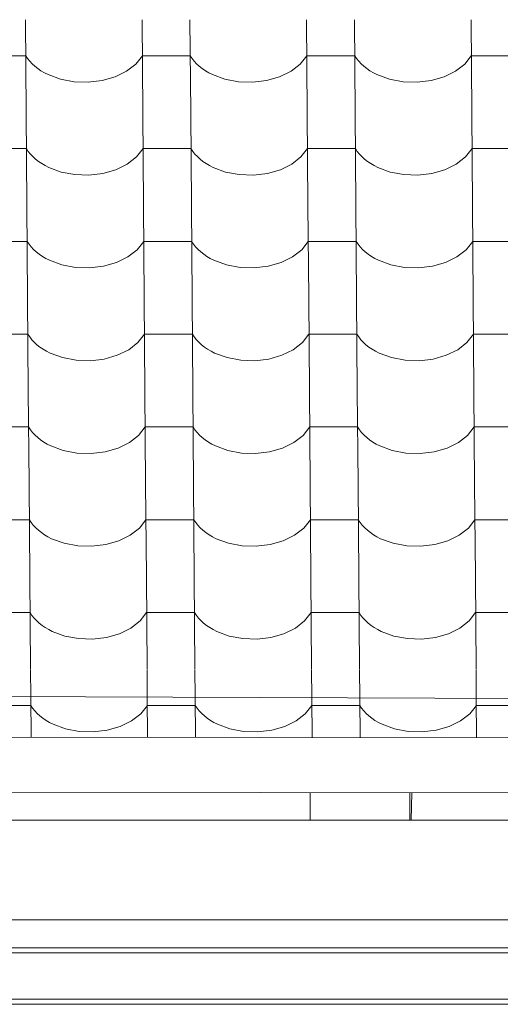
# Model space of a CAD drawing. Header units: millimetres. Extents: x -27785 to 104762, y -947 to 11132.
# Tile 7 of 146: x -19367 to -18885, y 6795 to 7782. Entities that reach past the tile are written whole.
import ezdxf

# ---------------------------------------------------------------- set-up
doc = ezdxf.new("R2010")
doc.units = ezdxf.units.MM
doc.header["$MEASUREMENT"] = 0
for name, color, linetype in [('POHLED JIŽNÍ_1_Bourané_Konstrukce - krov', 7, 'Continuous'), ('POHLED JIŽNÍ_1_Bourané_Konstrukce - nosné', 7, 'Continuous'), ('POHLED JIŽNÍ_1_Bourané_Konstrukce - střechy a skořepiny', 7, 'Continuous'), ('POHLED JIŽNÍ_1_Bourané_Konstrukce - římsy', 7, 'Continuous'), ('POHLED JIŽNÍ_1_Bourané_Výplně - Povrchové', 7, 'Continuous'), ('POHLED JIŽNÍ_1_Konstrukce - krov', 7, 'Continuous'), ('POHLED JIŽNÍ_1_Konstrukce - nosné', 7, 'Continuous')]:
    doc.layers.add(name, color=color, linetype=linetype)

# ---------------------------------------------------------------- blocks, each defined once
blk = doc.blocks.new('*X2', base_point=(-29303.7, -27473.93))
at = {"layer": 'POHLED JIŽNÍ_1_Bourané_Výplně - Povrchové', "color": 7, "linetype": 'Continuous', "lineweight": 13}
for p, q in [((-19361.5, 7782.18), (-19360.78, 7689.5)), ((-19244.54, 7782.18), (-19243.82, 7689.5)), ((-19196.51, 7782.18), (-19195.78, 7689.5)), ((-19079.54, 7782.18), (-19078.82, 7689.5)), ((-19031.51, 7782.18), (-19030.79, 7689.5)), ((-18914.55, 7782.18), (-18913.83, 7689.5)), ((-19361.22, 7746.02), (-19385.24, 7746.02)), ((-19361.22, 7746.02), (-19359.37, 7743.23)), ((-19359.37, 7743.23), (-19357.23, 7740.53)), ((-19357.23, 7740.53), (-19354.8, 7737.94)), ((-19354.8, 7737.94), (-19352.1, 7735.48)), ((-19260.11, 7730.46), (-19250.86, 7737.63)), ((-19250.86, 7737.63), (-19244.26, 7746.02)), ((-19220.24, 7746.02), (-19244.26, 7746.02)), ((-19196.22, 7746.02), (-19220.24, 7746.02)), ((-19196.22, 7746.02), (-19194.38, 7743.23)), ((-19194.38, 7743.23), (-19192.24, 7740.53)), ((-19192.24, 7740.53), (-19189.81, 7737.94)), ((-19189.81, 7737.94), (-19187.11, 7735.48)), ((-19095.12, 7730.46), (-19085.86, 7737.63)), ((-19085.86, 7737.63), (-19079.26, 7746.02)), ((-19055.24, 7746.02), (-19079.26, 7746.02)), ((-19031.23, 7746.02), (-19055.24, 7746.02)), ((-19031.23, 7746.02), (-19029.38, 7743.23)), ((-19029.38, 7743.23), (-19027.24, 7740.53)), ((-19027.24, 7740.53), (-19024.81, 7737.94)), ((-19024.81, 7737.94), (-19022.11, 7735.48)), ((-18930.12, 7730.46), (-18920.87, 7737.63)), ((-18920.87, 7737.63), (-18914.27, 7746.02)), ((-18890.25, 7746.02), (-18914.27, 7746.02)), ((-18866.23, 7746.02), (-18890.25, 7746.02)), ((-19352.1, 7735.48), (-19349.15, 7733.15)), ((-19349.15, 7733.15), (-19345.94, 7730.97)), ((-19345.94, 7730.97), (-19342.52, 7728.96)), ((-19342.52, 7728.96), (-19338.88, 7727.11)), ((-19338.88, 7727.11), (-19326.4, 7722.54)), ((-19271.55, 7724.87), (-19260.11, 7730.46)), ((-19187.11, 7735.48), (-19184.15, 7733.15)), ((-19184.15, 7733.15), (-19180.95, 7730.97)), ((-19180.95, 7730.97), (-19177.52, 7728.96)), ((-19177.52, 7728.96), (-19173.88, 7727.11)), ((-19173.88, 7727.11), (-19161.41, 7722.54)), ((-19106.55, 7724.87), (-19095.12, 7730.46)), ((-19022.11, 7735.48), (-19019.15, 7733.15)), ((-19019.15, 7733.15), (-19015.95, 7730.97)), ((-19015.95, 7730.97), (-19012.52, 7728.96)), ((-19012.52, 7728.96), (-19008.89, 7727.11)), ((-19008.89, 7727.11), (-18996.41, 7722.54)), ((-18941.56, 7724.87), (-18930.12, 7730.46)), ((-19326.4, 7722.54), (-19312.72, 7719.95)), ((-19312.72, 7719.95), (-19298.54, 7719.48)), ((-19298.54, 7719.48), (-19284.58, 7721.15)), ((-19284.58, 7721.15), (-19271.55, 7724.87)), ((-19161.41, 7722.54), (-19147.73, 7719.95)), ((-19147.73, 7719.95), (-19133.54, 7719.48)), ((-19133.54, 7719.48), (-19119.58, 7721.15)), ((-19119.58, 7721.15), (-19106.55, 7724.87)), ((-18996.41, 7722.54), (-18982.73, 7719.95)), ((-18982.73, 7719.95), (-18968.55, 7719.48)), ((-18968.55, 7719.48), (-18954.59, 7721.15)), ((-18954.59, 7721.15), (-18941.56, 7724.87)), ((-19360.78, 7689.17), (-19360.06, 7596.49)), ((-19243.82, 7689.17), (-19243.09, 7596.49)), ((-19195.78, 7689.17), (-19195.06, 7596.49)), ((-19078.82, 7689.17), (-19078.1, 7596.49)), ((-19030.79, 7689.17), (-19030.06, 7596.49)), ((-18913.82, 7689.17), (-18913.1, 7596.49)), ((-19360.5, 7653.01), (-19384.51, 7653.01)), ((-19360.5, 7653.01), (-19358.65, 7650.22)), ((-19358.65, 7650.22), (-19356.51, 7647.52)), ((-19356.51, 7647.52), (-19354.08, 7644.93)), ((-19250.14, 7644.62), (-19243.53, 7653.01)), ((-19219.52, 7653.01), (-19243.53, 7653.01)), ((-19195.5, 7653.01), (-19219.52, 7653.01)), ((-19195.5, 7653.01), (-19193.65, 7650.22)), ((-19193.65, 7650.22), (-19191.51, 7647.52)), ((-19191.51, 7647.52), (-19189.08, 7644.93)), ((-19085.14, 7644.62), (-19078.54, 7653.01)), ((-19054.52, 7653.01), (-19078.54, 7653.01)), ((-19030.5, 7653.01), (-19054.52, 7653.01)), ((-19030.5, 7653.01), (-19028.66, 7650.22)), ((-19028.66, 7650.22), (-19026.52, 7647.52)), ((-19026.52, 7647.52), (-19024.09, 7644.93)), ((-18920.14, 7644.62), (-18913.54, 7653.01)), ((-18889.53, 7653.01), (-18913.54, 7653.01)), ((-18865.51, 7653.01), (-18889.53, 7653.01)), ((-19354.08, 7644.93), (-19351.38, 7642.47)), ((-19351.38, 7642.47), (-19348.42, 7640.14)), ((-19348.42, 7640.14), (-19345.22, 7637.96)), ((-19345.22, 7637.96), (-19341.79, 7635.95)), ((-19259.39, 7637.45), (-19250.14, 7644.62)), ((-19189.08, 7644.93), (-19186.38, 7642.47)), ((-19186.38, 7642.47), (-19183.43, 7640.14)), ((-19183.43, 7640.14), (-19180.22, 7637.96)), ((-19180.22, 7637.96), (-19176.8, 7635.95)), ((-19094.39, 7637.45), (-19085.14, 7644.62)), ((-19024.09, 7644.93), (-19021.39, 7642.47)), ((-19021.39, 7642.47), (-19018.43, 7640.14)), ((-19018.43, 7640.14), (-19015.23, 7637.96)), ((-19015.23, 7637.96), (-19011.8, 7635.95)), ((-18929.4, 7637.45), (-18920.14, 7644.62)), ((-19341.79, 7635.95), (-19338.16, 7634.1)), ((-19338.16, 7634.1), (-19325.68, 7629.53)), ((-19325.68, 7629.53), (-19312, 7626.94)), ((-19297.82, 7626.47), (-19283.85, 7628.14)), ((-19283.85, 7628.14), (-19270.82, 7631.86)), ((-19270.82, 7631.86), (-19259.39, 7637.45)), ((-19176.8, 7635.95), (-19173.16, 7634.1)), ((-19173.16, 7634.1), (-19160.68, 7629.53)), ((-19160.68, 7629.53), (-19147, 7626.94)), ((-19132.82, 7626.47), (-19118.86, 7628.14)), ((-19118.86, 7628.14), (-19105.83, 7631.86)), ((-19105.83, 7631.86), (-19094.39, 7637.45)), ((-19011.8, 7635.95), (-19008.16, 7634.1)), ((-19008.16, 7634.1), (-18995.69, 7629.53)), ((-18995.69, 7629.53), (-18982.01, 7626.94)), ((-18967.82, 7626.47), (-18953.86, 7628.14)), ((-18953.86, 7628.14), (-18940.83, 7631.86)), ((-18940.83, 7631.86), (-18929.4, 7637.45)), ((-19312, 7626.94), (-19297.82, 7626.47)), ((-19147, 7626.94), (-19132.82, 7626.47)), ((-18982.01, 7626.94), (-18967.82, 7626.47)), ((-19360.05, 7596.16), (-19359.33, 7503.48)), ((-19243.09, 7596.16), (-19242.37, 7503.48)), ((-19195.06, 7596.16), (-19194.34, 7503.48)), ((-19078.1, 7596.16), (-19077.37, 7503.48)), ((-19030.06, 7596.16), (-19029.34, 7503.48)), ((-18913.1, 7596.16), (-18912.38, 7503.48)), ((-19359.77, 7560), (-19383.79, 7560)), ((-19359.77, 7560), (-19357.93, 7557.21)), ((-19249.41, 7551.62), (-19242.81, 7560)), ((-19218.79, 7560), (-19242.81, 7560)), ((-19194.78, 7560), (-19218.79, 7560)), ((-19194.78, 7560), (-19192.93, 7557.21)), ((-19084.42, 7551.62), (-19077.81, 7560)), ((-19053.8, 7560), (-19077.81, 7560)), ((-19029.78, 7560), (-19053.8, 7560)), ((-19029.78, 7560), (-19027.93, 7557.21)), ((-18919.42, 7551.62), (-18912.82, 7560)), ((-18888.8, 7560), (-18912.82, 7560)), ((-18864.78, 7560), (-18888.8, 7560)), ((-19357.93, 7557.21), (-19355.78, 7554.51)), ((-19355.78, 7554.51), (-19353.36, 7551.93)), ((-19353.36, 7551.93), (-19350.66, 7549.46)), ((-19350.66, 7549.46), (-19347.7, 7547.13)), ((-19258.67, 7544.44), (-19249.41, 7551.62)), ((-19192.93, 7557.21), (-19190.79, 7554.51)), ((-19190.79, 7554.51), (-19188.36, 7551.93)), ((-19188.36, 7551.93), (-19185.66, 7549.46)), ((-19185.66, 7549.46), (-19182.7, 7547.13)), ((-19093.67, 7544.44), (-19084.42, 7551.62)), ((-19027.93, 7557.21), (-19025.79, 7554.51)), ((-19025.79, 7554.51), (-19023.36, 7551.93)), ((-19023.36, 7551.93), (-19020.66, 7549.46)), ((-19020.66, 7549.46), (-19017.71, 7547.13)), ((-18928.68, 7544.44), (-18919.42, 7551.62)), ((-19347.7, 7547.13), (-19344.5, 7544.96)), ((-19344.5, 7544.96), (-19341.07, 7542.94)), ((-19341.07, 7542.94), (-19337.43, 7541.09)), ((-19337.43, 7541.09), (-19324.95, 7536.52)), ((-19270.1, 7538.85), (-19258.67, 7544.44)), ((-19182.7, 7547.13), (-19179.5, 7544.96)), ((-19179.5, 7544.96), (-19176.07, 7542.94)), ((-19176.07, 7542.94), (-19172.44, 7541.09)), ((-19172.44, 7541.09), (-19159.96, 7536.52)), ((-19105.1, 7538.85), (-19093.67, 7544.44)), ((-19017.71, 7547.13), (-19014.5, 7544.96)), ((-19014.5, 7544.96), (-19011.08, 7542.94)), ((-19011.08, 7542.94), (-19007.44, 7541.09)), ((-19007.44, 7541.09), (-18994.96, 7536.52)), ((-18940.11, 7538.85), (-18928.68, 7544.44)), ((-19324.95, 7536.52), (-19311.27, 7533.93)), ((-19311.27, 7533.93), (-19297.09, 7533.46)), ((-19297.09, 7533.46), (-19283.13, 7535.13)), ((-19283.13, 7535.13), (-19270.1, 7538.85)), ((-19159.96, 7536.52), (-19146.28, 7533.93)), ((-19146.28, 7533.93), (-19132.1, 7533.46)), ((-19132.1, 7533.46), (-19118.13, 7535.13)), ((-19118.13, 7535.13), (-19105.1, 7538.85)), ((-18994.96, 7536.52), (-18981.28, 7533.93)), ((-18981.28, 7533.93), (-18967.1, 7533.46)), ((-18967.1, 7533.46), (-18953.14, 7535.13)), ((-18953.14, 7535.13), (-18940.11, 7538.85)), ((-19359.33, 7503.15), (-19358.61, 7410.47)), ((-19242.37, 7503.15), (-19241.65, 7410.47)), ((-19194.33, 7503.15), (-19193.61, 7410.47)), ((-19077.37, 7503.15), (-19076.65, 7410.47)), ((-19029.34, 7503.15), (-19028.62, 7410.47)), ((-18912.38, 7503.15), (-18911.66, 7410.47)), ((-19359.05, 7466.99), (-19383.07, 7466.99)), ((-19359.05, 7466.99), (-19357.2, 7464.2)), ((-19357.2, 7464.2), (-19355.06, 7461.5)), ((-19355.06, 7461.5), (-19352.63, 7458.92)), ((-19248.69, 7458.61), (-19242.09, 7466.99)), ((-19218.07, 7466.99), (-19242.09, 7466.99)), ((-19194.05, 7466.99), (-19218.07, 7466.99)), ((-19194.05, 7466.99), (-19192.21, 7464.2)), ((-19192.21, 7464.2), (-19190.06, 7461.5)), ((-19190.06, 7461.5), (-19187.64, 7458.92)), ((-19083.69, 7458.61), (-19077.09, 7466.99)), ((-19053.07, 7466.99), (-19077.09, 7466.99)), ((-19029.06, 7466.99), (-19053.07, 7466.99)), ((-19029.06, 7466.99), (-19027.21, 7464.2)), ((-19027.21, 7464.2), (-19025.07, 7461.5)), ((-19025.07, 7461.5), (-19022.64, 7458.92)), ((-18918.7, 7458.61), (-18912.09, 7466.99)), ((-18888.08, 7466.99), (-18912.09, 7466.99)), ((-18864.06, 7466.99), (-18888.08, 7466.99)), ((-19352.63, 7458.92), (-19349.93, 7456.45)), ((-19349.93, 7456.45), (-19346.97, 7454.13)), ((-19346.97, 7454.13), (-19343.77, 7451.95)), ((-19343.77, 7451.95), (-19340.34, 7449.93)), ((-19269.38, 7445.84), (-19257.94, 7451.43)), ((-19257.94, 7451.43), (-19248.69, 7458.61)), ((-19187.64, 7458.92), (-19184.94, 7456.45)), ((-19184.94, 7456.45), (-19181.98, 7454.13)), ((-19181.98, 7454.13), (-19178.78, 7451.95)), ((-19178.78, 7451.95), (-19175.35, 7449.93)), ((-19104.38, 7445.84), (-19092.95, 7451.43)), ((-19092.95, 7451.43), (-19083.69, 7458.61)), ((-19022.64, 7458.92), (-19019.94, 7456.45)), ((-19019.94, 7456.45), (-19016.98, 7454.13)), ((-19016.98, 7454.13), (-19013.78, 7451.95)), ((-19013.78, 7451.95), (-19010.35, 7449.93)), ((-18939.39, 7445.84), (-18927.95, 7451.43)), ((-18927.95, 7451.43), (-18918.7, 7458.61)), ((-19340.34, 7449.93), (-19336.71, 7448.08)), ((-19336.71, 7448.08), (-19324.23, 7443.51)), ((-19324.23, 7443.51), (-19310.55, 7440.92)), ((-19310.55, 7440.92), (-19296.37, 7440.45)), ((-19296.37, 7440.45), (-19282.41, 7442.12)), ((-19282.41, 7442.12), (-19269.38, 7445.84)), ((-19175.35, 7449.93), (-19171.71, 7448.08)), ((-19171.71, 7448.08), (-19159.23, 7443.51)), ((-19159.23, 7443.51), (-19145.55, 7440.92)), ((-19145.55, 7440.92), (-19131.37, 7440.45)), ((-19131.37, 7440.45), (-19117.41, 7442.12)), ((-19117.41, 7442.12), (-19104.38, 7445.84)), ((-19010.35, 7449.93), (-19006.72, 7448.08)), ((-19006.72, 7448.08), (-18994.24, 7443.51)), ((-18994.24, 7443.51), (-18980.56, 7440.92)), ((-18980.56, 7440.92), (-18966.38, 7440.45)), ((-18966.38, 7440.45), (-18952.41, 7442.12)), ((-18952.41, 7442.12), (-18939.39, 7445.84)), ((-19358.61, 7410.14), (-19357.89, 7317.46)), ((-19241.64, 7410.14), (-19240.92, 7317.46)), ((-19193.61, 7410.14), (-19192.89, 7317.46)), ((-19076.65, 7410.14), (-19075.93, 7317.46)), ((-19028.61, 7410.14), (-19027.89, 7317.46)), ((-18911.65, 7410.14), (-18910.93, 7317.46)), ((-19358.33, 7373.98), (-19382.34, 7373.98)), ((-19358.33, 7373.98), (-19356.48, 7371.19)), ((-19356.48, 7371.19), (-19354.34, 7368.49)), ((-19247.97, 7365.6), (-19241.36, 7373.98)), ((-19217.35, 7373.98), (-19241.36, 7373.98)), ((-19193.33, 7373.98), (-19217.35, 7373.98)), ((-19193.33, 7373.98), (-19191.48, 7371.19)), ((-19191.48, 7371.19), (-19189.34, 7368.49)), ((-19082.97, 7365.6), (-19076.37, 7373.98)), ((-19052.35, 7373.98), (-19076.37, 7373.98)), ((-19028.33, 7373.98), (-19052.35, 7373.98)), ((-19028.33, 7373.98), (-19026.49, 7371.19)), ((-19026.49, 7371.19), (-19024.35, 7368.49)), ((-18917.97, 7365.6), (-18911.37, 7373.98)), ((-18887.35, 7373.98), (-18911.37, 7373.98)), ((-18863.34, 7373.98), (-18887.35, 7373.98)), ((-19354.34, 7368.49), (-19351.91, 7365.91)), ((-19351.91, 7365.91), (-19349.21, 7363.44)), ((-19349.21, 7363.44), (-19346.25, 7361.12)), ((-19257.22, 7358.43), (-19247.97, 7365.6)), ((-19189.34, 7368.49), (-19186.91, 7365.91)), ((-19186.91, 7365.91), (-19184.21, 7363.44)), ((-19184.21, 7363.44), (-19181.25, 7361.12)), ((-19092.22, 7358.43), (-19082.97, 7365.6)), ((-19024.35, 7368.49), (-19021.92, 7365.91)), ((-19021.92, 7365.91), (-19019.22, 7363.44)), ((-19019.22, 7363.44), (-19016.26, 7361.12)), ((-18927.23, 7358.43), (-18917.97, 7365.6)), ((-19346.25, 7361.12), (-19343.05, 7358.94)), ((-19343.05, 7358.94), (-19339.62, 7356.92)), ((-19339.62, 7356.92), (-19335.99, 7355.07)), ((-19335.99, 7355.07), (-19323.51, 7350.5)), ((-19281.68, 7349.11), (-19268.65, 7352.83)), ((-19268.65, 7352.83), (-19257.22, 7358.43)), ((-19181.25, 7361.12), (-19178.05, 7358.94)), ((-19178.05, 7358.94), (-19174.63, 7356.92)), ((-19174.63, 7356.92), (-19170.99, 7355.07)), ((-19170.99, 7355.07), (-19158.51, 7350.5)), ((-19116.69, 7349.11), (-19103.66, 7352.83)), ((-19103.66, 7352.83), (-19092.22, 7358.43)), ((-19016.26, 7361.12), (-19013.06, 7358.94)), ((-19013.06, 7358.94), (-19009.63, 7356.92)), ((-19009.63, 7356.92), (-19005.99, 7355.07)), ((-19005.99, 7355.07), (-18993.51, 7350.5)), ((-18951.69, 7349.11), (-18938.66, 7352.83)), ((-18938.66, 7352.83), (-18927.23, 7358.43)), ((-19323.51, 7350.5), (-19309.83, 7347.91)), ((-19309.83, 7347.91), (-19295.65, 7347.44)), ((-19295.65, 7347.44), (-19281.68, 7349.11)), ((-19158.51, 7350.5), (-19144.83, 7347.91)), ((-19144.83, 7347.91), (-19130.65, 7347.44)), ((-19130.65, 7347.44), (-19116.69, 7349.11)), ((-18993.51, 7350.5), (-18979.84, 7347.91)), ((-18979.84, 7347.91), (-18965.65, 7347.44)), ((-18965.65, 7347.44), (-18951.69, 7349.11)), ((-19357.88, 7317.13), (-19357.16, 7224.46)), ((-19240.92, 7317.13), (-19240.2, 7224.46)), ((-19192.89, 7317.13), (-19192.17, 7224.46)), ((-19075.92, 7317.13), (-19075.2, 7224.46)), ((-19027.89, 7317.13), (-19027.17, 7224.46)), ((-18910.93, 7317.13), (-18910.21, 7224.46)), ((-19357.6, 7280.97), (-19381.62, 7280.97)), ((-19357.6, 7280.97), (-19355.76, 7278.18)), ((-19355.76, 7278.18), (-19353.61, 7275.48)), ((-19353.61, 7275.48), (-19351.19, 7272.9)), ((-19351.19, 7272.9), (-19348.49, 7270.43)), ((-19256.5, 7265.42), (-19247.24, 7272.59)), ((-19247.24, 7272.59), (-19240.64, 7280.97)), ((-19216.62, 7280.97), (-19240.64, 7280.97)), ((-19192.61, 7280.97), (-19216.62, 7280.97)), ((-19192.61, 7280.97), (-19190.76, 7278.18)), ((-19190.76, 7278.18), (-19188.62, 7275.48)), ((-19188.62, 7275.48), (-19186.19, 7272.9)), ((-19186.19, 7272.9), (-19183.49, 7270.43)), ((-19091.5, 7265.42), (-19082.25, 7272.59)), ((-19082.25, 7272.59), (-19075.64, 7280.97)), ((-19051.63, 7280.97), (-19075.64, 7280.97)), ((-19027.61, 7280.97), (-19051.63, 7280.97)), ((-19027.61, 7280.97), (-19025.76, 7278.18)), ((-19025.76, 7278.18), (-19023.62, 7275.48)), ((-19023.62, 7275.48), (-19021.19, 7272.9)), ((-19021.19, 7272.9), (-19018.49, 7270.43)), ((-18926.5, 7265.42), (-18917.25, 7272.59)), ((-18917.25, 7272.59), (-18910.65, 7280.97)), ((-18886.63, 7280.97), (-18910.65, 7280.97)), ((-18862.61, 7280.97), (-18886.63, 7280.97)), ((-19348.49, 7270.43), (-19345.53, 7268.11)), ((-19345.53, 7268.11), (-19342.33, 7265.93)), ((-19342.33, 7265.93), (-19338.9, 7263.91)), ((-19338.9, 7263.91), (-19335.26, 7262.06)), ((-19267.93, 7259.83), (-19256.5, 7265.42)), ((-19183.49, 7270.43), (-19180.53, 7268.11)), ((-19180.53, 7268.11), (-19177.33, 7265.93)), ((-19177.33, 7265.93), (-19173.9, 7263.91)), ((-19173.9, 7263.91), (-19170.27, 7262.06)), ((-19102.93, 7259.83), (-19091.5, 7265.42)), ((-19018.49, 7270.43), (-19015.54, 7268.11)), ((-19015.54, 7268.11), (-19012.33, 7265.93)), ((-19012.33, 7265.93), (-19008.91, 7263.91)), ((-19008.91, 7263.91), (-19005.27, 7262.06)), ((-18937.94, 7259.83), (-18926.5, 7265.42)), ((-19335.26, 7262.06), (-19322.78, 7257.49)), ((-19322.78, 7257.49), (-19309.1, 7254.9)), ((-19309.1, 7254.9), (-19294.92, 7254.43)), ((-19294.92, 7254.43), (-19280.96, 7256.1)), ((-19280.96, 7256.1), (-19267.93, 7259.83)), ((-19170.27, 7262.06), (-19157.79, 7257.49)), ((-19157.79, 7257.49), (-19144.11, 7254.9)), ((-19144.11, 7254.9), (-19129.93, 7254.43)), ((-19129.93, 7254.43), (-19115.96, 7256.1)), ((-19115.96, 7256.1), (-19102.93, 7259.83)), ((-19005.27, 7262.06), (-18992.79, 7257.49)), ((-18992.79, 7257.49), (-18979.11, 7254.9)), ((-18979.11, 7254.9), (-18964.93, 7254.43)), ((-18964.93, 7254.43), (-18950.97, 7256.1)), ((-18950.97, 7256.1), (-18937.94, 7259.83)), ((-19357.16, 7224.12), (-19356.44, 7131.45)), ((-19240.2, 7224.12), (-19239.48, 7131.45)), ((-19192.16, 7224.12), (-19191.44, 7131.45)), ((-19075.2, 7224.12), (-19074.48, 7131.45)), ((-19027.17, 7224.12), (-19026.45, 7131.45)), ((-18910.21, 7224.12), (-18909.48, 7131.45)), ((-19356.88, 7187.96), (-19380.89, 7187.96)), ((-19356.88, 7187.96), (-19355.03, 7185.17)), ((-19355.03, 7185.17), (-19352.89, 7182.48)), ((-19246.52, 7179.58), (-19239.92, 7187.96)), ((-19215.9, 7187.96), (-19239.92, 7187.96)), ((-19191.88, 7187.96), (-19215.9, 7187.96)), ((-19191.88, 7187.96), (-19190.04, 7185.17)), ((-19190.04, 7185.17), (-19187.89, 7182.48)), ((-19081.52, 7179.58), (-19074.92, 7187.96)), ((-19050.9, 7187.96), (-19074.92, 7187.96)), ((-19026.89, 7187.96), (-19050.9, 7187.96)), ((-19026.89, 7187.96), (-19025.04, 7185.17)), ((-19025.04, 7185.17), (-19022.9, 7182.48)), ((-18916.53, 7179.58), (-18909.92, 7187.96)), ((-18885.91, 7187.96), (-18909.92, 7187.96)), ((-18861.89, 7187.96), (-18885.91, 7187.96)), ((-19352.89, 7182.48), (-19350.46, 7179.89)), ((-19350.46, 7179.89), (-19347.76, 7177.42)), ((-19347.76, 7177.42), (-19344.8, 7175.1)), ((-19344.8, 7175.1), (-19341.6, 7172.92)), ((-19255.77, 7172.41), (-19246.52, 7179.58)), ((-19187.89, 7182.48), (-19185.47, 7179.89)), ((-19185.47, 7179.89), (-19182.77, 7177.42)), ((-19182.77, 7177.42), (-19179.81, 7175.1)), ((-19179.81, 7175.1), (-19176.61, 7172.92)), ((-19090.78, 7172.41), (-19081.52, 7179.58)), ((-19022.9, 7182.48), (-19020.47, 7179.89)), ((-19020.47, 7179.89), (-19017.77, 7177.42)), ((-19017.77, 7177.42), (-19014.81, 7175.1)), ((-19014.81, 7175.1), (-19011.61, 7172.92)), ((-18925.78, 7172.41), (-18916.53, 7179.58)), ((-19341.6, 7172.92), (-19338.17, 7170.9)), ((-19338.17, 7170.9), (-19334.54, 7169.05)), ((-19334.54, 7169.05), (-19322.06, 7164.48)), ((-19322.06, 7164.48), (-19308.38, 7161.89)), ((-19280.24, 7163.09), (-19267.21, 7166.82)), ((-19267.21, 7166.82), (-19255.77, 7172.41)), ((-19176.61, 7172.92), (-19173.18, 7170.9)), ((-19173.18, 7170.9), (-19169.54, 7169.05)), ((-19169.54, 7169.05), (-19157.06, 7164.48)), ((-19157.06, 7164.48), (-19143.38, 7161.89)), ((-19115.24, 7163.09), (-19102.21, 7166.82)), ((-19102.21, 7166.82), (-19090.78, 7172.41)), ((-19011.61, 7172.92), (-19008.18, 7170.9)), ((-19008.18, 7170.9), (-19004.55, 7169.05)), ((-19004.55, 7169.05), (-18992.07, 7164.48)), ((-18992.07, 7164.48), (-18978.39, 7161.89)), ((-18950.24, 7163.09), (-18937.21, 7166.82)), ((-18937.21, 7166.82), (-18925.78, 7172.41)), ((-19308.38, 7161.89), (-19294.2, 7161.42)), ((-19294.2, 7161.42), (-19280.24, 7163.09)), ((-19143.38, 7161.89), (-19129.2, 7161.42)), ((-19129.2, 7161.42), (-19115.24, 7163.09)), ((-18978.39, 7161.89), (-18964.21, 7161.42)), ((-18964.21, 7161.42), (-18950.24, 7163.09)), ((-19356.44, 7131.11), (-19356.22, 7103.66)), ((-19239.47, 7131.11), (-19239.26, 7103.26)), ((-19191.44, 7131.11), (-19191.22, 7103.1)), ((-19074.48, 7131.11), (-19074.26, 7102.7)), ((-19026.44, 7131.11), (-19026.22, 7102.54)), ((-18909.48, 7131.11), (-18909.26, 7102.14))]:
    blk.add_line(p, q, dxfattribs=at)
blk = doc.blocks.new('*X6', base_point=(-29303.7, -27473.93))
at = {"layer": 'POHLED JIŽNÍ_1_Bourané_Výplně - Povrchové', "color": 7, "linetype": 'Continuous', "lineweight": 13}
for p, q in [((-19356.15, 7094.96), (-19380.17, 7094.96)), ((-19356.22, 7103.66), (-19355.91, 7063.06)), ((-19356.15, 7094.96), (-19354.31, 7092.16)), ((-19245.8, 7086.57), (-19239.19, 7094.96)), ((-19239.26, 7103.26), (-19238.94, 7062.91)), ((-19215.18, 7094.96), (-19239.19, 7094.96)), ((-19191.16, 7094.96), (-19215.18, 7094.96)), ((-19191.22, 7103.1), (-19190.91, 7062.85)), ((-19191.16, 7094.96), (-19189.31, 7092.16)), ((-19080.8, 7086.57), (-19074.2, 7094.96)), ((-19074.26, 7102.7), (-19073.95, 7062.7)), ((-19050.18, 7094.96), (-19074.2, 7094.96)), ((-19026.16, 7094.96), (-19050.18, 7094.96)), ((-19026.22, 7102.54), (-19025.91, 7062.64)), ((-19026.16, 7094.96), (-19024.32, 7092.16)), ((-18915.8, 7086.57), (-18909.2, 7094.96)), ((-18909.26, 7102.14), (-18908.95, 7062.49)), ((-18885.18, 7094.96), (-18909.2, 7094.96)), ((-19354.31, 7092.16), (-19352.17, 7089.47)), ((-19352.17, 7089.47), (-19349.74, 7086.88)), ((-19349.74, 7086.88), (-19347.04, 7084.42)), ((-19255.05, 7079.4), (-19245.8, 7086.57)), ((-19189.31, 7092.16), (-19187.17, 7089.47)), ((-19187.17, 7089.47), (-19184.74, 7086.88)), ((-19184.74, 7086.88), (-19182.04, 7084.42)), ((-19090.05, 7079.4), (-19080.8, 7086.57)), ((-19024.32, 7092.16), (-19022.17, 7089.47)), ((-19022.17, 7089.47), (-19019.75, 7086.88)), ((-19019.75, 7086.88), (-19017.05, 7084.42)), ((-18925.06, 7079.4), (-18915.8, 7086.57)), ((-19347.04, 7084.42), (-19344.08, 7082.09)), ((-19344.08, 7082.09), (-19340.88, 7079.91)), ((-19340.88, 7079.91), (-19337.45, 7077.89)), ((-19337.45, 7077.89), (-19333.81, 7076.04)), ((-19333.81, 7076.04), (-19321.34, 7071.47)), ((-19266.48, 7073.81), (-19255.05, 7079.4)), ((-19182.04, 7084.42), (-19179.08, 7082.09)), ((-19179.08, 7082.09), (-19175.88, 7079.91)), ((-19175.88, 7079.91), (-19172.45, 7077.89)), ((-19172.45, 7077.89), (-19168.82, 7076.04)), ((-19168.82, 7076.04), (-19156.34, 7071.47)), ((-19101.49, 7073.81), (-19090.05, 7079.4)), ((-19017.05, 7084.42), (-19014.09, 7082.09)), ((-19014.09, 7082.09), (-19010.89, 7079.91)), ((-19010.89, 7079.91), (-19007.46, 7077.89)), ((-19007.46, 7077.89), (-19003.82, 7076.04)), ((-19003.82, 7076.04), (-18991.34, 7071.47)), ((-18936.49, 7073.81), (-18925.06, 7079.4)), ((-19321.34, 7071.47), (-19307.66, 7068.88)), ((-19307.66, 7068.88), (-19293.47, 7068.41)), ((-19293.47, 7068.41), (-19279.51, 7070.08)), ((-19279.51, 7070.08), (-19266.48, 7073.81)), ((-19156.34, 7071.47), (-19142.66, 7068.88)), ((-19142.66, 7068.88), (-19128.48, 7068.41)), ((-19128.48, 7068.41), (-19114.52, 7070.08)), ((-19114.52, 7070.08), (-19101.49, 7073.81)), ((-18991.34, 7071.47), (-18977.66, 7068.88)), ((-18977.66, 7068.88), (-18963.48, 7068.41)), ((-18963.48, 7068.41), (-18949.52, 7070.08)), ((-18949.52, 7070.08), (-18936.49, 7073.81))]:
    blk.add_line(p, q, dxfattribs=at)
blk = doc.blocks.new('*X7', base_point=(-29303.7, -27473.93))
at = {"layer": 'POHLED JIŽNÍ_1_Bourané_Konstrukce - střechy a skořepiny', "color": 7, "linetype": 'Continuous', "lineweight": 13}
for p, q in [((-19245.8, 7086.57), (-19239.19, 7094.96)), ((-19239.26, 7103.26), (-19238.94, 7062.91)), ((-19215.18, 7094.96), (-19239.19, 7094.96)), ((-19191.16, 7094.96), (-19215.18, 7094.96)), ((-19191.22, 7103.1), (-19190.91, 7062.85)), ((-19191.16, 7094.96), (-19189.31, 7092.16)), ((-19080.8, 7086.57), (-19074.2, 7094.96)), ((-19074.26, 7102.7), (-19073.95, 7062.7)), ((-19050.18, 7094.96), (-19074.2, 7094.96)), ((-19026.16, 7094.96), (-19050.18, 7094.96)), ((-19026.22, 7102.54), (-19025.91, 7062.64)), ((-19026.16, 7094.96), (-19024.32, 7092.16)), ((-18915.8, 7086.57), (-18909.2, 7094.96)), ((-18909.26, 7102.14), (-18908.95, 7062.49)), ((-18885.18, 7094.96), (-18909.2, 7094.96)), ((-18861.17, 7094.96), (-18885.18, 7094.96)), ((-19255.05, 7079.4), (-19245.8, 7086.57)), ((-19189.31, 7092.16), (-19187.17, 7089.47)), ((-19187.17, 7089.47), (-19184.74, 7086.88)), ((-19184.74, 7086.88), (-19182.04, 7084.42)), ((-19090.05, 7079.4), (-19080.8, 7086.57)), ((-19024.32, 7092.16), (-19022.17, 7089.47)), ((-19022.17, 7089.47), (-19019.75, 7086.88)), ((-19019.75, 7086.88), (-19017.05, 7084.42)), ((-18925.06, 7079.4), (-18915.8, 7086.57)), ((-19266.48, 7073.81), (-19255.05, 7079.4)), ((-19182.04, 7084.42), (-19179.08, 7082.09)), ((-19179.08, 7082.09), (-19175.88, 7079.91)), ((-19175.88, 7079.91), (-19172.45, 7077.89)), ((-19172.45, 7077.89), (-19168.82, 7076.04)), ((-19168.82, 7076.04), (-19156.34, 7071.47)), ((-19101.49, 7073.81), (-19090.05, 7079.4)), ((-19017.05, 7084.42), (-19014.09, 7082.09)), ((-19014.09, 7082.09), (-19010.89, 7079.91)), ((-19010.89, 7079.91), (-19007.46, 7077.89)), ((-19007.46, 7077.89), (-19003.82, 7076.04)), ((-19003.82, 7076.04), (-18991.34, 7071.47)), ((-18936.49, 7073.81), (-18925.06, 7079.4)), ((-19280.5, 7069.96), (-19279.51, 7070.08)), ((-19279.51, 7070.08), (-19266.48, 7073.81)), ((-19156.34, 7071.47), (-19142.66, 7068.88)), ((-19142.66, 7068.88), (-19128.48, 7068.41)), ((-19128.48, 7068.41), (-19114.52, 7070.08)), ((-19114.52, 7070.08), (-19101.49, 7073.81)), ((-18991.34, 7071.47), (-18977.66, 7068.88)), ((-18977.66, 7068.88), (-18963.48, 7068.41)), ((-18963.48, 7068.41), (-18949.52, 7070.08)), ((-18949.52, 7070.08), (-18936.49, 7073.81))]:
    blk.add_line(p, q, dxfattribs=at)

msp = doc.modelspace()

# ---------------------------------------------------------------- linework, layer by layer
at = {"layer": 'POHLED JIŽNÍ_1_Bourané_Konstrukce - krov', "color": 7, "linetype": 'Continuous', "lineweight": 13}
for p, q in [((-20478.36, 6980), (-339.44, 6980)), ((-20478.5, 6880), (-16089.52, 6880))]:
    msp.add_line(p, q, dxfattribs=at)
at = {"layer": 'POHLED JIŽNÍ_1_Bourané_Konstrukce - nosné', "color": 7, "linetype": 'Continuous', "lineweight": 13}
for p, q in [((-16089.52, 6846.86), (-20652.51, 6846.86)), ((-16089.52, 6795.41), (-20652.63, 6795.41))]:
    msp.add_line(p, q, dxfattribs=at)
at = {"layer": 'POHLED JIŽNÍ_1_Bourané_Konstrukce - střechy a skořepiny', "color": 7, "linetype": 'Continuous', "lineweight": 13}
for p, q in [((-193.22, 7038.55), (-20534.39, 7107.66)), ((-20534.91, 7064.57), (-193.22, 7038.55)), ((-20535.25, 7009.34), (-4414.21, 6988.73))]:
    msp.add_line(p, q, dxfattribs=at)
at = {"layer": 'POHLED JIŽNÍ_1_Bourané_Konstrukce - římsy', "color": 7, "linetype": 'Continuous', "lineweight": 13}
for p, q in [((-16089.52, 6852), (-20484.06, 6852)), ((-16089.52, 6800.55), (-20587.59, 6800.55))]:
    msp.add_line(p, q, dxfattribs=at)
at = {"layer": 'POHLED JIŽNÍ_1_Konstrukce - krov', "color": 7, "linetype": 'Continuous', "lineweight": 13}
for p, q in [((-19075.82, 7007.48), (-19075.82, 6980)), ((-18975.82, 6980), (-18975.82, 7007.35)), ((-18974.45, 6980), (-18974.06, 7007.35))]:
    msp.add_line(p, q, dxfattribs=at)

# ---------------------------------------------------------------- block references
at = {"layer": 'POHLED JIŽNÍ_1_Konstrukce - nosné', "color": 9, "linetype": 'Continuous', "lineweight": 13}
for name in ['*X2', '*X6', '*X7']:
    msp.add_blockref(name, (-29303.7, -27473.93), dxfattribs=at)

doc.saveas('drawing.dxf')
